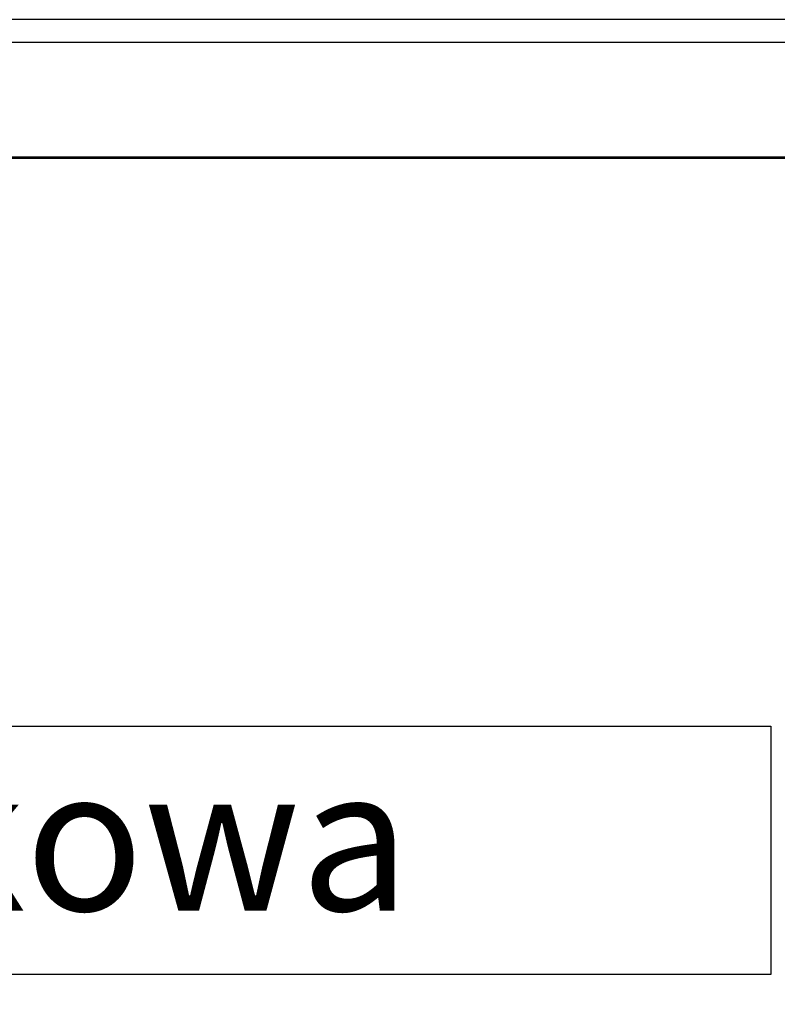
# Model space of a CAD drawing. Header units: millimetres. Extents: x 203 to 3426, y 719 to 2381.
# Tile 183 of 185: x 3380 to 3394, y 2304 to 2322. Entities that reach past the tile are written whole.
import ezdxf

# ---------------------------------------------------------------- set-up
doc = ezdxf.new("R2010")
doc.units = ezdxf.units.MM
doc.layers.add('E_Legrand_obudowy', color=7, linetype='Continuous')
doc.layers.add('E_Legrand_opisy', color=255, linetype='Continuous')
doc.styles.get("Standard").update_dxf_attribs({"font": 'ARIAL.TTF'})

# ---------------------------------------------------------------- blocks, each defined once
blk = doc.blocks.new('XL3 160 wnękowa 6x24M')
at = {"layer": 'E_Legrand_obudowy'}
for points in [[(270.11, -47.38), (-273.87, -47.38)], [(270.11, -51.52), (-273.87, -51.52)], [(-259.23, -72.21), (255.47, -72.21), (255.47, -1072.92), (-259.23, -1072.92), (-259.23, -72.21)], [(-257.16, -72.44), (255.69, -72.44), (255.69, -1071.56), (-257.16, -1071.56), (-257.16, -72.44)], [(-215.64, -175.18), (215.55, -175.18), (215.55, -220.12), (-215.64, -220.12), (-215.64, -175.18)]]:
    blk.add_lwpolyline(points, dxfattribs=at)
blk = doc.blocks.new('G$C3556625F')
at = {"layer": 'E_Legrand_obudowy', "color": 67, "true_color": 0x727430, "xscale": 0.1, "yscale": 0.1, "zscale": 0.1}
blk.add_blockref('XL3 160 wnękowa 6x24M', (-68.6374, 119.4025), dxfattribs=at)
at = {"layer": 'E_Legrand_opisy', "color": 0, "insert": (-81.1549, 101.1342), "char_height": 2.586957, "attachment_point": 1}
blk.add_mtext_dynamic_manual_height_columns('\\A1;listwa zaciskowa', width=294.026244, gutter_width=12.5, heights=[-2.6293], dxfattribs=at)

msp = doc.modelspace()

# ---------------------------------------------------------------- block references
msp.add_blockref('G$C3556625F', (3441.022, 2207.143))

doc.saveas('drawing.dxf')
